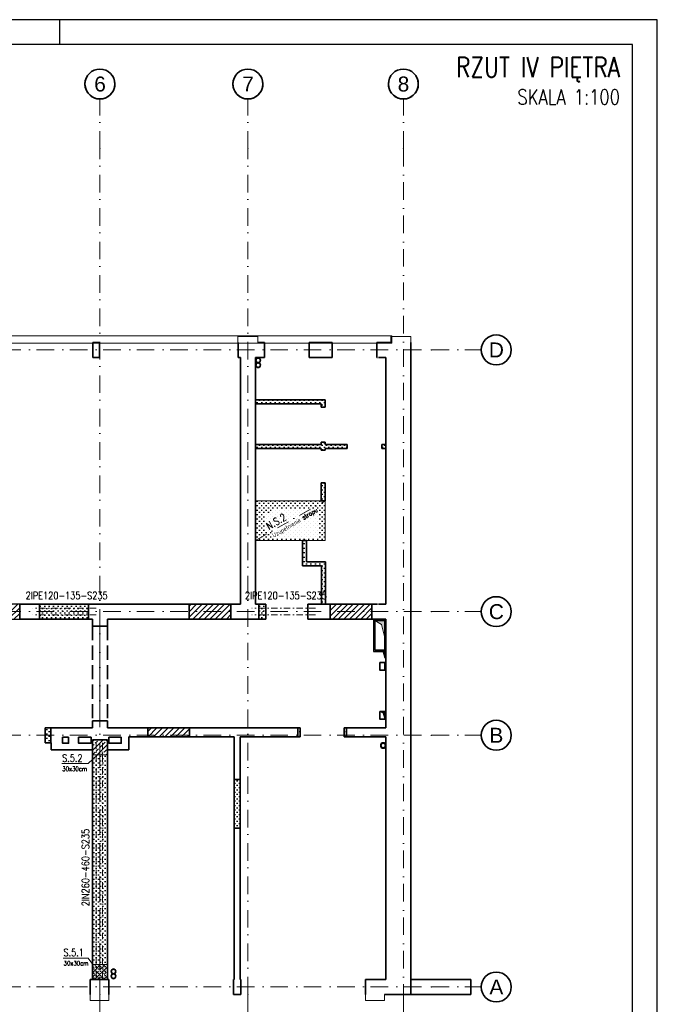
# Model space of a CAD drawing. Header units: millimetres. Extents: x -62590 to 46238, y 147773 to 522018.
# Tile 67 of 93: x 33441 to 46238, y 309065 to 328818. Entities that reach past the tile are written whole.
import ezdxf
from ezdxf.enums import TextEntityAlignment as Align

# ---------------------------------------------------------------- set-up
doc = ezdxf.new("R2010")
doc.units = ezdxf.units.MM
for name, pattern in [('DASHDOT', [25.4, 12.7, -6.35, 0, -6.35]), ('DASHED', [2, 1, -1]), ('Krawędzie ukryte', [3.912222, 2.822222, -1.09]), ('Kropki i Kreski', [6.702778, 3.527778, -1.763889, 0, -1.411111])]:
    doc.linetypes.add(name, pattern=pattern)
for name, color, linetype in [('!PB_Ramka', 7, 'Continuous'), ('!PB_Wyburzenia', 251, 'Do wyburzenia'), ('e-cad_cienkie', 1, 'Continuous'), ('e-cad_kontur', 2, 'Continuous'), ('e-cad_opisy', 7, 'Continuous'), ('e-cad_wymiary', 1, 'Continuous'), ('e-cad_wypelnienia', 254, 'Continuous'), ('Konstrukcja - Belki', 252, 'Continuous'), ('Konstrukcja - Siatka mod', 9, 'Continuous'), ('Konstrukcja - Ściany działowe', 7, 'Continuous'), ('Konstrukcja - Ściany nośne wew..P', 7, 'Continuous'), ('Konstrukcja - Ściany zewnętrzne', 7, 'Continuous'), ('PIONY INST', 252, 'Continuous'), ('z JAN', 7, 'Continuous')]:
    doc.layers.add(name, color=color, linetype=linetype)
doc.layers.add('KONSTRUKCJA', color=3, linetype='Continuous', lineweight=0)
doc.styles.add('e-cad_1', font='simplex.shx', dxfattribs={"width": 0.8})
doc.styles.add('e-cad_3', font='simplex.shx', dxfattribs={"width": 0.8})
doc.styles.get("Standard").update_dxf_attribs({"font": 'arial.ttf'})
doc.styles.add('STYL_AUTOMATYCZNY_1', font='arialbd.ttf')
doc.linetypes.add('Do wyburzenia', pattern='A,1.7,["/",Standard,S=1,R=10,X=-0.195,Y=-0.57],-0.5,["",Standard,S=1,R=10,X=-0.195,Y=-0.57],1.7', length=3.9)
pattern_1 = [(45, (-14101.32, -309412.13), (-44.90128, 44.90128), [0, -63.5])]
pattern_2 = [(45, (-14101.32, -309412.13), (-56.1266, 56.1266), [])]

# ---------------------------------------------------------------- blocks, each defined once
blk = doc.blocks.new('*U4')
at = {"layer": 'e-cad_opisy', "color": 8, "ltscale": 0.4}
for points in [[(0, 0), (450, 0), (450, 297), (25, 297), (25, 297), (0, 297), (0, 0)], [(330, 297), (330, 292)]]:
    blk.add_lwpolyline(points, dxfattribs=at)
at = {"layer": 'e-cad_opisy', "color": 3, "ltscale": 0.4}
blk.add_lwpolyline([(30, 5), (445, 5), (445, 292), (30, 292), (30, 5)], dxfattribs=at)
blk = doc.blocks.new('Rysunek_6_6 - ProBuild')
at = {"layer": '!PB_Wyburzenia', "lineweight": -2, "ltscale": 20}
h = blk.add_hatch(dxfattribs=at)
h.set_pattern_fill('SQDOTS', color=256, scale=2.5, angle=45, style=0)
h.set_pattern_definition(pattern_1)
h.paths.add_polyline_path([(24070, 11700), (25392, 11700), (25392, 11631), (25472, 11631), (25472, 11780), (25392, 11780), (24070, 11780)])
h = blk.add_hatch(dxfattribs=at)
h.set_pattern_fill('SQDOTS', color=256, scale=2.5, angle=45, style=0)
h.set_pattern_definition(pattern_1)
h.paths.add_polyline_path([(24070, 10803), (25392, 10803), (25392, 10767), (25472, 10767), (25472, 10803), (25910, 10803), (25910, 10883), (25472, 10883), (25472, 10931), (25392, 10931), (25392, 10883), (24070, 10883)])
h = blk.add_hatch(dxfattribs=at)
h.set_pattern_fill('SQDOTS', color=256, scale=2.5, angle=45, style=0)
h.set_pattern_definition(pattern_1)
h.paths.add_polyline_path([(26610, 10803), (26610, 10883), (26690, 10883), (26690, 10803)])
h = blk.add_hatch(dxfattribs=at)
h.set_pattern_fill('SQDOTS', color=256, scale=2.5, angle=45, style=0)
h.set_pattern_definition(pattern_1)
h.paths.add_polyline_path([(25472, 9752), (25472, 10117), (25392, 10117), (25392, 9752)])
h = blk.add_hatch(dxfattribs=at)
h.set_pattern_fill('SQDOTS', color=256, scale=2.5, angle=45, style=0)
h.set_pattern_definition(pattern_1)
h.paths.add_polyline_path([(24070, 8959), (25472, 8959), (25472, 9752), (24070, 9752)])
h = blk.add_hatch(dxfattribs=at)
h.set_pattern_fill('SQDOTS', color=256, scale=2.5, angle=45, style=0)
h.set_pattern_definition(pattern_1)
h.paths.add_polyline_path([(25019, 8532), (25019, 8452), (25400, 8452), (25400, 7680), (25480, 7680), (25480, 8452), (25480, 8532), (25099, 8532), (25099, 8959), (25019, 8959)])
h = blk.add_hatch(dxfattribs=at)
h.set_pattern_fill('SQDOTS', color=256, scale=2.5, angle=45, style=0)
h.set_pattern_definition(pattern_1)
h.paths.add_polyline_path([(20719, 7380), (20719, 7380), (20719, 7680), (19739, 7680), (19739, 7680), (19739, 7380)])
h = blk.add_hatch(dxfattribs=at)
h.set_pattern_fill('SQDOTS', color=256, scale=2.5, angle=45, style=0)
h.set_pattern_definition(pattern_1)
h.paths.add_polyline_path([(24280, 7530), (24280, 7680), (24140, 7680), (24140, 7680), (24140, 7530)])
h = blk.add_hatch(dxfattribs=at)
h.set_pattern_fill('SQDOTS', color=256, scale=2.5, angle=45, style=0)
h.set_pattern_definition(pattern_1)
h.paths.add_polyline_path([(24140, 7495), (24140, 7380), (24280, 7380), (24280, 7530), (24140, 7530)])
h = blk.add_hatch(dxfattribs=at)
h.set_pattern_fill('SQDOTS', color=256, scale=2.5, angle=45, style=0)
h.set_pattern_definition(pattern_1)
h.paths.add_polyline_path([(19850, 5200), (19850, 4900), (19965, 4900), (19965, 4900), (19965, 5085), (19965, 5200)])
h = blk.add_hatch(dxfattribs=at)
h.set_pattern_fill('SQDOTS', color=256, scale=2.5, angle=45, style=0)
h.set_pattern_definition(pattern_1)
h.paths.add_polyline_path([(24920, 5085), (24920, 5020), (24970, 5020), (24970, 5200), (24920, 5200), (24920, 5200)])
h = blk.add_hatch(dxfattribs=at)
h.set_pattern_fill('SQDOTS', color=256, scale=2.5, angle=45, style=0)
h.set_pattern_definition(pattern_1)
h.paths.add_polyline_path([(25850, 5020), (25850, 5200), (25900, 5200), (25900, 5085), (25900, 5020), (25850, 5020)])
h = blk.add_hatch(dxfattribs=at)
h.set_pattern_fill('SQDOTS', color=256, scale=2.5, angle=45, style=0)
h.set_pattern_definition(pattern_1)
h.paths.add_polyline_path([(21100, 150), (21100, 4660), (20800, 4660), (20800, 150)])
h = blk.add_hatch(dxfattribs=at)
h.set_pattern_fill('SQDOTS', color=256, scale=2.5, angle=45, style=0)
h.set_pattern_definition(pattern_1)
h.paths.add_polyline_path([(23645, 4166), (23645, 3186), (23760, 3186), (23765, 3186), (23765, 4166), (23760, 4166)])
at = {"layer": 'e-cad_wypelnienia', "lineweight": -2, "ltscale": 10}
h = blk.add_hatch(dxfattribs=at)
h.set_pattern_fill('ANSI31', color=256, scale=25, style=0)
h.set_pattern_definition(pattern_2)
h.paths.add_polyline_path([(18500, 7380), (19340, 7380), (19340, 7680), (18500, 7680)])
h = blk.add_hatch(dxfattribs=at)
h.set_pattern_fill('ANSI31', color=256, scale=25, style=0)
h.set_pattern_definition(pattern_2)
h.paths.add_polyline_path([(22740, 7380), (23580, 7380), (23580, 7680), (22740, 7680)])
h = blk.add_hatch(dxfattribs=at)
h.set_pattern_fill('ANSI31', color=256, scale=25, style=0)
h.set_pattern_definition(pattern_2)
h.paths.add_polyline_path([(25570, 7380), (26410, 7380), (26410, 7680), (25570, 7680)])
h = blk.add_hatch(dxfattribs=at)
h.set_pattern_fill('ANSI31', color=256, scale=25, style=0)
h.set_pattern_definition(pattern_2)
h.paths.add_polyline_path([(21910, 5020), (22750, 5020), (22750, 5200), (21910, 5200)])
at = {"layer": 'z JAN', "linetype": 'Continuous', "lineweight": 13}
for points in [[(26465, 7350), (26600, 7275), (26690, 6925), (26690, 7375), (26440, 7375)], [(26665, 6750), (26565, 6750), (26635, 6717), (26665, 6600)], [(26665, 5525), (26565, 5525), (26635, 5491), (26665, 5375)]]:
    blk.add_hatch(color=9, dxfattribs=at).paths.add_polyline_path(points)
at = {"layer": '!PB_Wyburzenia', "lineweight": 35, "ltscale": 40}
for p, q in [((25472, 11631), (25392, 11631)), ((25472, 10931), (25392, 10931)), ((25910, 10803), (25910, 10883)), ((26610, 10803), (26610, 10883)), ((25472, 10767), (25392, 10767)), ((25472, 10117), (25392, 10117)), ((19739, 7380), (19739, 7680)), ((20719, 7380), (20719, 7680)), ((23645, 4166), (23760, 4166)), ((23645, 3186), (23760, 3186))]:
    blk.add_line(p, q, dxfattribs=at)
at = {"layer": '!PB_Wyburzenia', "lineweight": 35, "ltscale": 40, "flags": 128}
for points in [[(25392, 11780), (24070, 11780)], [(24070, 11700), (25392, 11700)], [(25472, 11780), (25392, 11780)], [(25392, 11700), (25392, 11631)], [(25472, 11631), (25472, 11780)], [(25392, 10883), (24070, 10883)], [(25392, 10931), (25392, 10883)], [(25472, 10883), (25472, 10931)], [(25910, 10883), (25472, 10883)], [(26690, 10883), (26610, 10883)], [(24070, 10803), (25392, 10803)], [(25392, 10803), (25392, 10767)], [(25472, 10767), (25472, 10803)], [(25472, 10803), (25910, 10803)], [(26610, 10803), (26690, 10803)], [(25392, 10117), (25392, 9752)], [(25472, 9752), (25472, 10117)], [(25472, 9752), (25392, 9752)], [(25019, 8959), (25019, 8532)], [(25099, 8959), (25019, 8959)], [(25099, 8532), (25099, 8959)], [(25019, 8452), (25019, 8532)], [(25480, 8532), (25099, 8532)], [(25480, 8532), (25480, 8452)], [(25019, 8452), (25400, 8452)], [(25400, 8452), (25400, 7680)], [(25480, 7680), (25480, 8452)], [(20719, 7680), (19739, 7680)], [(24280, 7680), (24140, 7680)], [(24280, 7680), (24280, 7380)], [(19739, 7380), (20719, 7380)], [(24140, 7380), (24280, 7380)], [(19965, 5200), (19850, 5200)], [(19850, 4900), (19850, 5200)], [(24970, 5200), (24920, 5200)], [(24970, 5200), (24970, 5020)], [(25900, 5200), (25850, 5200)], [(25850, 5020), (25850, 5200)], [(20800, 4960), (20800, 150)], [(21100, 4960), (20800, 4960)], [(21100, 150), (21100, 4960)], [(24920, 5020), (24970, 5020)], [(25850, 5020), (25900, 5020)], [(19850, 4900), (19965, 4900)], [(23645, 4166), (23645, 3186)], [(23765, 3186), (23765, 4166)]]:
    blk.add_lwpolyline(points, dxfattribs=at)
at = {"layer": '!PB_Wyburzenia', "lineweight": 13, "ltscale": 40, "flags": 128}
blk.add_lwpolyline([(24070, 8959), (25472, 8959), (25472, 9752), (24070, 9752)], dxfattribs=at)
at = {"color": 7, "linetype": 'Continuous', "lineweight": 35, "ltscale": 100, "flags": 128}
for points in [[(23580, 7680), (22740, 7680)], [(26410, 7680), (25570, 7680)], [(22740, 7380), (23580, 7380)], [(25570, 7380), (26410, 7380)], [(22750, 5200), (21910, 5200)], [(21910, 5020), (22750, 5020)]]:
    blk.add_lwpolyline(points, dxfattribs=at)
at = {"layer": 'e-cad_kontur', "linetype": 'Continuous', "lineweight": -2, "ltscale": 10}
for points in [[(18500, 7380), (19340, 7380), (19340, 7680), (18500, 7680)], [(22740, 7380), (23580, 7380), (23580, 7680), (22740, 7680)], [(25570, 7380), (26410, 7380), (26410, 7680), (25570, 7680)], [(21910, 5020), (22750, 5020), (22750, 5200), (21910, 5200)]]:
    blk.add_lwpolyline(points, close=True, dxfattribs=at)
at = {"layer": 'Konstrukcja - Belki', "color": 252, "linetype": 'Krawędzie ukryte', "lineweight": 35, "ltscale": 100}
for p, q in [((20800, 7240), (20800, 5341)), ((20800, 7240), (21100, 7240)), ((21100, 7240), (21100, 5341)), ((20800, 5341), (21100, 5341)), ((20800, 4750), (20800, 150)), ((21100, 4750), (21100, 150))]:
    blk.add_line(p, q, dxfattribs=at)
at = {"layer": 'Konstrukcja - Belki', "color": 252, "linetype": 'Kropki i Kreski', "lineweight": 13, "ltscale": 100}
for p, q in [((20950, 7240), (20950, 5341)), ((20950, 4750), (20950, 150))]:
    blk.add_line(p, q, dxfattribs=at)
at = {"layer": 'Konstrukcja - Siatka mod', "color": 9, "linetype": 'Kropki i Kreski', "lineweight": 13, "ltscale": 100}
for p, q in [((20950, 16815), (20950, 17815)), ((23920, 16815), (23920, 17815)), ((27040, 16815), (27040, 17815)), ((20950, -150), (20950, 16815)), ((23920, -150), (23920, 16815)), ((27040, 16815), (27040, -150)), ((-3115, 12780), (27604, 12780)), ((27604, 12780), (28604, 12780)), ((-3115, 7530), (27604, 7530)), ((27604, 7530), (28604, 7530)), ((-3115, 5050), (27604, 5050)), ((27604, 5050), (28604, 5050)), ((-3115, 0), (27604, 0)), ((27604, 0), (28604, 0)), ((20950, -150), (20950, -1150)), ((23920, -150), (23920, -1150)), ((27040, -150), (27040, -1150))]:
    blk.add_line(p, q, dxfattribs=at)
at = {"layer": 'Konstrukcja - Siatka mod', "color": 9, "linetype": 'Continuous', "lineweight": 35, "ltscale": 100}
for centre in [(20950, 18115), (23920, 18115), (27040, 18115), (28904, 12780), (28904, 7530), (28904, 5050), (28904, 0)]:
    blk.add_circle(centre, 300, dxfattribs=at)
at = {"layer": 'Konstrukcja - Siatka mod', "color": 7, "linetype": 'Continuous', "lineweight": 35, "ltscale": 100}
for centre in [(20950, 18115), (23920, 18115), (27040, 18115)]:
    blk.add_arc(centre, 300, 146.5921, 33.4079, dxfattribs=at)
at = {"layer": 'Konstrukcja - Siatka mod', "color": 7, "linetype": 'Kropki i Kreski', "lineweight": 13, "ltscale": 100}
for p in [(20950, 16815), (20950, 16815), (23920, 16815), (23920, 16815), (27040, 16815), (27040, 16815), (27604, 12780), (27604, 12780), (27604, 7530), (27604, 7530), (27604, 5050), (27604, 5050), (27604, 0), (27604, 0), (20950, -150), (20950, -150), (23920, -150), (23920, -150), (27040, -150), (27040, -150)]:
    blk.add_point(p, dxfattribs=at)
at = {"layer": 'Konstrukcja - Ściany działowe', "color": 8, "linetype": 'Continuous', "lineweight": 35, "ltscale": 100}
for p, q in [((19965, 5200), (19965, 5085)), ((21910, 5200), (21910, 5020)), ((22750, 5200), (22750, 5020)), ((24920, 5200), (24920, 5085)), ((25900, 5200), (25900, 5085)), ((19965, 5085), (19965, 4900)), ((24920, 5085), (24920, 5020)), ((25900, 5085), (25900, 5020)), ((23760, 4166), (23765, 4166)), ((23760, 3186), (23765, 3186))]:
    blk.add_line(p, q, dxfattribs=at)
at = {"layer": 'Konstrukcja - Ściany działowe', "color": 8, "linetype": 'Continuous', "lineweight": 35, "ltscale": 100, "flags": 128}
for points in [[(19970, 5200), (19965, 5200)], [(21910, 5200), (21530, 5200)], [(24920, 5200), (22750, 5200)], [(26690, 5200), (25900, 5200)], [(21530, 5020), (21910, 5020)], [(22750, 5020), (23645, 5020)], [(23645, 5020), (23645, 4166)], [(23765, 4166), (23765, 5020)], [(23765, 5020), (24920, 5020)], [(25900, 5020), (26690, 5020)], [(19965, 4900), (19970, 4900)], [(23645, 3186), (23645, 150)], [(23765, 150), (23765, 3186)]]:
    blk.add_lwpolyline(points, dxfattribs=at)
at = {"layer": 'Konstrukcja - Ściany nośne wew..P', "color": 8, "linetype": 'Continuous', "lineweight": 35, "ltscale": 100}
for p, q in [((19340, 7680), (19340, 7380)), ((22740, 7680), (22740, 7380)), ((23580, 7680), (23580, 7380)), ((24140, 7680), (24103, 7680)), ((24140, 7495), (24140, 7680)), ((25120, 7680), (25157, 7680)), ((25570, 7680), (25570, 7380)), ((26410, 7680), (26410, 7380)), ((24140, 7380), (24103, 7380)), ((24140, 7380), (24140, 7495)), ((25120, 7380), (25157, 7380))]:
    blk.add_line(p, q, dxfattribs=at)
at = {"layer": 'Konstrukcja - Ściany nośne wew..P', "color": 8, "linetype": 'Continuous', "lineweight": 35, "ltscale": 100, "flags": 128}
for points in [[(23770, 12630), (23770, 7680)], [(24070, 7680), (24070, 12630)], [(19739, 7680), (19340, 7680)], [(22740, 7680), (20719, 7680)], [(23770, 7680), (23580, 7680)], [(24140, 7680), (24070, 7680)], [(25570, 7680), (25120, 7680)], [(25120, 7380), (25120, 7680)], [(25120, 7380), (25120, 7680)], [(26520, 7680), (26410, 7680)], [(26690, 7680), (26540, 7680)], [(19340, 7380), (19739, 7380)], [(20719, 7380), (20800, 7380)], [(20800, 7380), (20800, 7240)], [(21100, 7380), (22740, 7380)], [(21100, 7240), (21100, 7380)], [(23580, 7380), (24140, 7380)], [(25120, 7380), (25570, 7380)], [(26410, 7380), (26690, 7380)], [(20800, 7240), (21100, 7240)], [(20800, 5340), (20800, 5200)], [(21100, 5340), (20800, 5340)], [(21100, 5200), (21100, 5340)], [(20800, 5200), (19970, 5200)], [(21530, 5200), (21100, 5200)], [(21530, 4760), (21530, 5020)], [(19970, 4900), (19970, 4760)], [(19970, 4760), (20790, 4760)], [(21100, 4760), (21530, 4760)]]:
    blk.add_lwpolyline(points, dxfattribs=at)
at = {"layer": 'Konstrukcja - Ściany nośne wew..P', "color": 8, "linetype": 'Krawędzie ukryte', "lineweight": 20, "ltscale": 100, "flags": 128}
for points in [[(21100, 150), (21100, 4760)], [(20800, 4510), (20800, 400)]]:
    blk.add_lwpolyline(points, dxfattribs=at)
at = {"layer": 'Konstrukcja - Ściany zewnętrzne', "color": 8, "linetype": 'Continuous', "lineweight": 35, "ltscale": 100}
for p, q in [((20810, 12930), (20810, 12880)), ((20810, 12880), (20810, 12630)), ((20945, 12930), (20945, 12880)), ((20945, 12880), (20945, 12630)), ((23725, 12930), (23725, 12880)), ((23725, 12880), (23725, 12630)), ((24250, 12930), (24250, 12880)), ((24250, 12880), (24250, 12630)), ((25150, 12930), (25150, 12880)), ((25150, 12880), (25150, 12630)), ((25610, 12930), (25610, 12880)), ((25610, 12880), (25610, 12630)), ((26510, 12930), (26510, 12880)), ((26510, 12880), (26510, 12630)), ((20752, -100), (20752, 150)), ((21130, -100), (21130, 150)), ((23630, -100), (23630, 150)), ((23780, -100), (23780, 150)), ((26280, -100), (26280, 150)), ((20752, -150), (20752, -100)), ((21130, -150), (21130, -100)), ((23630, -150), (23630, -100)), ((23780, -150), (23780, -100)), ((26280, -150), (26280, -100))]:
    blk.add_line(p, q, dxfattribs=at)
at = {"layer": 'Konstrukcja - Ściany zewnętrzne', "color": 8, "linetype": 'Continuous', "lineweight": 13, "ltscale": 100, "flags": 128}
blk.add_lwpolyline([(-150, 13065), (-150, 12915), (26810, 12915), (26810, 13065)], close=True, dxfattribs=at)
for points in [[(24120, 12930), (24120, 13050), (23720, 13050), (23720, 12930)], [(27190, 12930), (27190, 13050), (26790, 13050), (26790, 12930)], [(20752, -150), (20752, -270), (21130, -270), (21130, -150)], [(26280, -150), (26280, -270), (26660, -270), (26660, -150)]]:
    blk.add_lwpolyline(points, dxfattribs=at)
at = {"layer": 'Konstrukcja - Ściany zewnętrzne', "color": 8, "linetype": 'Continuous', "lineweight": 35, "ltscale": 100, "flags": 128}
for points in [[(20945, 12930), (20810, 12930)], [(24250, 12930), (24120, 12930)], [(25610, 12930), (25150, 12930)], [(26690, 12930), (26510, 12930)], [(26790, 12930), (26690, 12930)], [(27190, -150), (27190, 12930)], [(20810, 12630), (20945, 12630)], [(23725, 12630), (23770, 12630)], [(24070, 12630), (24250, 12630)], [(25150, 12630), (25610, 12630)], [(26510, 12630), (26520, 12630)], [(26540, 12630), (26690, 12630)], [(26690, 12630), (26690, 7680)], [(26690, 7380), (26690, 5200)], [(26690, 5020), (26690, 150)], [(21130, 150), (20752, 150)], [(23645, 150), (23630, 150)], [(23780, 150), (23765, 150)], [(26690, 150), (26280, 150)], [(28397, 150), (27190, 150)], [(27190, 150), (27190, -150)], [(28397, -150), (28397, 150)], [(23630, -150), (23780, -150)], [(26660, -150), (26690, -150)], [(27190, -150), (26690, -150)], [(27190, -150), (28397, -150)]]:
    blk.add_lwpolyline(points, dxfattribs=at)
at = {"layer": 'PIONY INST', "color": 252, "linetype": 'Continuous', "lineweight": 25, "ltscale": 100, "flags": 128}
for points in [[(24125, 12621, 0.414214), (24075, 12571, 0.414214), (24125, 12521, 0.414214), (24175, 12571, 0.414214)], [(24125, 12526, 0.414214), (24075, 12476, 0.414214), (24125, 12426, 0.414214), (24175, 12476, 0.414214)], [(26580, 4845, 0.414214), (26635, 4790, 0.414214), (26690, 4845, 0.414214), (26635, 4900, 0.414214)], [(21224, 362, 0.414214), (21174, 312, 0.414214), (21224, 262, 0.414214), (21274, 312, 0.414214)], [(21224, 267, 0.414214), (21174, 217, 0.414214), (21224, 167, 0.414214), (21274, 217, 0.414214)]]:
    blk.add_lwpolyline(points, format="xyb", close=True, dxfattribs=at)
at = {"layer": 'PIONY INST', "color": 252, "linetype": 'Continuous', "lineweight": 35, "ltscale": 100, "flags": 128}
for points in [[(24125, 12616, -1), (24125, 12526, -1)], [(24125, 12521, -1), (24125, 12431, -1)], [(26635, 4800, -1), (26635, 4890, -1)], [(21224, 357, -1), (21224, 267, -1)], [(21224, 262, -1), (21224, 172, -1)]]:
    blk.add_lwpolyline(points, format="xyb", close=True, dxfattribs=at)
at = {"layer": 'PIONY INST', "color": 252, "linetype": 'Continuous', "lineweight": 25, "ltscale": 100, "flags": 128}
blk.add_lwpolyline([(26440, 7380), (26440, 6730), (26690, 6730), (26690, 7380)], dxfattribs=at)
at = {"layer": 'PIONY INST', "color": 252, "linetype": 'Continuous', "lineweight": 35, "ltscale": 100, "flags": 128}
for points in [[(26465, 6755), (26465, 7355), (26665, 7355), (26665, 6755)], [(26565, 6509), (26565, 6359), (26665, 6359), (26665, 6509)], [(26565, 5525), (26565, 5375), (26665, 5375), (26665, 5525)], [(20321, 5010), (20201, 5010), (20201, 4890), (20321, 4890)], [(20772, 5010), (20522, 5010), (20522, 4890), (20772, 4890)], [(21380, 5010), (21130, 5010), (21130, 4890), (21380, 4890)]]:
    blk.add_lwpolyline(points, close=True, dxfattribs=at)
at = {"layer": 'z JAN', "color": 8, "linetype": 'Continuous', "lineweight": 13, "ltscale": 100, "flags": 128}
for points in [[(26465, 7350), (26600, 7275), (26690, 6925), (26690, 7375), (26440, 7375)], [(26665, 6750), (26565, 6750), (26635, 6717), (26665, 6600)], [(26665, 5525), (26565, 5525), (26635, 5491), (26665, 5375)]]:
    blk.add_lwpolyline(points, close=True, dxfattribs=at)
at = {"layer": 'Konstrukcja - Siatka mod', "color": 9, "linetype": 'Continuous', "lineweight": 13, "char_height": 300, "attachment_point": 1, "style": 'STYL_AUTOMATYCZNY_1'}
for s, insert in [('\\A1;{\\pql;\\pt0;\\fArial|b0|i0|c238|p0;\\W1.000000;6}', (20836, 18265)), ('\\A1;{\\pql;\\pt0;\\fArial|b0|i0|c238|p0;\\W1.000000;7}', (23806, 18265)), ('\\A1;{\\pql;\\pt0;\\fArial|b0|i0|c238|p0;\\W1.000000;8}', (26926, 18265)), ('\\A1;{\\pql;\\pt0;\\fArial|b0|i0|c238|p0;\\W1.000000;D}', (28755, 12930)), ('\\A1;{\\pql;\\pt0;\\fArial|b0|i0|c238|p0;\\W1.000000;C}', (28755, 7680)), ('\\A1;{\\pql;\\pt0;\\fArial|b0|i0|c238|p0;\\W1.000000;B}', (28767, 5200)), ('\\A1;{\\pql;\\pt0;\\fArial|b0|i0|c238|p0;\\W1.000000;A}', (28767, 150))]:
    blk.add_mtext(s, dxfattribs=dict(at, insert=insert))
blk = doc.blocks.new('Opis - Stopy fundamentowe')
at = {"layer": 'e-cad_opisy', "color": 0, "ltscale": 0.04, "style": 'e-cad_1', "width": 0.8}
for tag, p, height, flags in [('SF - NAZWA', (0.5, 0.5), 3, 8), ('SF - PRZEKRÓJ', (0.5, -3), 2, 4)]:
    blk.add_attdef(tag, p, '', height=height, dxfattribs=dict(at, flags=flags))

msp = doc.modelspace()

# ---------------------------------------------------------------- hatches: boundary and pattern name
at = {"layer": 'e-cad_wypelnienia', "linetype": 'Continuous', "lineweight": 0}
h = msp.add_hatch(dxfattribs=at)
h.set_pattern_fill('ANSI33', color=256, scale=20)
h.set_pattern_definition([(45, (0.04, 150.04), (-89.80256, 89.80256), []), (45, (89.85, 150.04), (-89.80256, 89.80256), [63.5, -31.75])])
h.paths.add_polyline_path([(34901.4, 314072.2), (34901.4, 314372.2), (35201.4, 314372.2), (35201.4, 314072.2)])
h = msp.add_hatch(dxfattribs=at)
h.set_pattern_fill('ANSI33', color=256, scale=20)
h.paths.add_polyline_path([(34901.3, 309562), (34901.3, 309862), (35201.3, 309862), (35201.3, 309562)])

# ---------------------------------------------------------------- linework, layer by layer
at = {"layer": 'e-cad_cienkie', "color": 6, "linetype": 'DASHDOT', "lineweight": 0, "ltscale": 20}
msp.add_line((38171.3, 318371.1), (39573.3, 319164), dxfattribs=at)
at = {"layer": 'e-cad_cienkie', "color": 1, "linetype": 'DASHED', "lineweight": 0, "ltscale": 250}
msp.add_lwpolyline([(38171.3, 318371.1), (39573.3, 318371.1), (39573.3, 319164), (38171.3, 319164)], close=True, dxfattribs=at)
at = {"layer": 'e-cad_cienkie', "lineweight": 18}
for points in [[(34285.2, 313892.9), (34813, 313892.9), (35001.4, 314072.2)], [(34312.1, 309993.1), (34812.9, 309993.1), (34907.1, 309862)]]:
    msp.add_lwpolyline(points, dxfattribs=at)
at = {"layer": 'KONSTRUKCJA', "linetype": 'DASHDOT', "lineweight": 0, "ltscale": 10}
for p, q in [((34977.9, 317008.9), (33702.7, 317008.9)), ((34977.9, 316880.2), (33702.7, 316880.2)), ((39378.6, 317008.9), (38103.4, 317008.9)), ((39378.6, 316880.2), (38103.4, 316880.2)), ((34976.1, 314312.2), (34976.1, 309562.1)), ((35104.8, 314312.2), (35104.7, 309562.1))]:
    msp.add_line(p, q, dxfattribs=at)
at = {"layer": 'KONSTRUKCJA', "color": 2, "linetype": 'Continuous', "lineweight": 0}
for points in [[(34901.4, 314072.2), (35201.4, 314072.2), (35201.4, 314372.2), (34901.4, 314372.2)], [(34901.3, 309562), (35201.3, 309562), (35201.3, 309862), (34901.3, 309862)]]:
    msp.add_lwpolyline(points, close=True, dxfattribs=at)

# ---------------------------------------------------------------- block references
at = {"layer": '!PB_Ramka', "xscale": 100, "yscale": 100, "zscale": 100}
msp.add_blockref('*U4', (1238, 299117.6), dxfattribs=at)
at = {"layer": 'e-cad_cienkie', "linetype": 'Continuous', "lineweight": -2, "ltscale": 10}
msp.add_blockref('Rysunek_6_6 - ProBuild', (14101.3, 309412.1), dxfattribs=at)
at = {"layer": 'e-cad_wymiary', "ltscale": 40}
ref = msp.add_blockref('Opis - Stopy fundamentowe', (39076.4, 318916.9), dxfattribs=dict(at, xscale=-50.00000000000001, yscale=50, zscale=50, rotation=31.04930511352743))
ref.add_attrib('SF - NAZWA', 'N.S.2', (38445.2, 318579.8), dxfattribs={"layer": 'e-cad_opisy', "ltscale": 40, "height": 150, "rotation": 30.34864, "style": 'e-cad_1', "width": 0.8, "flags": 8})
ref.add_attrib('SF - PRZEKRÓJ', 'Uzupełnienie stropu', (38544.6, 318421.7), dxfattribs={"layer": 'e-cad_opisy', "ltscale": 40, "height": 90, "rotation": 31.04931, "style": 'e-cad_1', "width": 0.8, "flags": 4})
ref = msp.add_blockref('Opis - Stopy fundamentowe', (34275.4, 317153.6), dxfattribs=dict(at, xscale=-50, yscale=50, zscale=50, rotation=359.9999999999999))
ref.add_attrib('SF - NAZWA', '2IPE120-135-S235', (33560.7, 317190.3), dxfattribs={"layer": 'e-cad_opisy', "ltscale": 40, "height": 150, "style": 'e-cad_1', "width": 0.8, "flags": 8})
ref = msp.add_blockref('Opis - Stopy fundamentowe', (38676.1, 317153.6), dxfattribs=dict(at, xscale=-50, yscale=50, zscale=50, rotation=359.9999999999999))
ref.add_attrib('SF - NAZWA', '2IPE120-135-S235', (37961.4, 317190.3), dxfattribs={"layer": 'e-cad_opisy', "ltscale": 40, "height": 150, "style": 'e-cad_1', "width": 0.8, "flags": 8})
ref = msp.add_blockref('Opis - Stopy fundamentowe', (35006.8, 313892.9), dxfattribs=dict(at, xscale=-50, yscale=50, zscale=50, rotation=359.9999999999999))
ref.add_attrib('SF - NAZWA', 'S.5.2', (34292.1, 313929.6), dxfattribs={"layer": 'e-cad_opisy', "ltscale": 40, "height": 150, "style": 'e-cad_1', "width": 0.8, "flags": 8})
ref.add_attrib('SF - PRZEKRÓJ', '30x30cm', (34295.7, 313742.9), dxfattribs={"layer": 'e-cad_opisy', "ltscale": 40, "height": 90, "style": 'e-cad_1', "width": 0.8, "flags": 4})
ref = msp.add_blockref('Opis - Stopy fundamentowe', (34872, 311746.4), dxfattribs=dict(at, xscale=-50, yscale=50, zscale=50, rotation=89.9999999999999))
ref.add_attrib('SF - NAZWA', '2IN260-460-S235', (34835.3, 311031.8), dxfattribs={"layer": 'e-cad_opisy', "ltscale": 40, "height": 150, "rotation": 90, "style": 'e-cad_1', "width": 0.8, "flags": 8})
ref = msp.add_blockref('Opis - Stopy fundamentowe', (35033.6, 309993.1), dxfattribs=dict(at, xscale=-50, yscale=50, zscale=50, rotation=359.9999999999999))
ref.add_attrib('SF - NAZWA', 'S.5.1', (34318.9, 310029.8), dxfattribs={"layer": 'e-cad_opisy', "ltscale": 40, "height": 150, "style": 'e-cad_1', "width": 0.8, "flags": 8})
ref.add_attrib('SF - PRZEKRÓJ', '30x30cm', (34322.6, 309843.1), dxfattribs={"layer": 'e-cad_opisy', "ltscale": 40, "height": 90, "style": 'e-cad_1', "width": 0.8, "flags": 4})

# ---------------------------------------------------------------- texts
at = {"layer": 'e-cad_opisy', "ltscale": 40, "style": 'e-cad_3', "width": 0.8}
for s, height, p in [('RZUT IV PIĘTRA', 400, (45488, 328067.6)), ('SKALA 1:100', 300, (45488, 327417.6))]:
    msp.add_text(s, height=height, dxfattribs=at).set_placement(p, align=Align.TOP_RIGHT)

doc.saveas('drawing.dxf')
